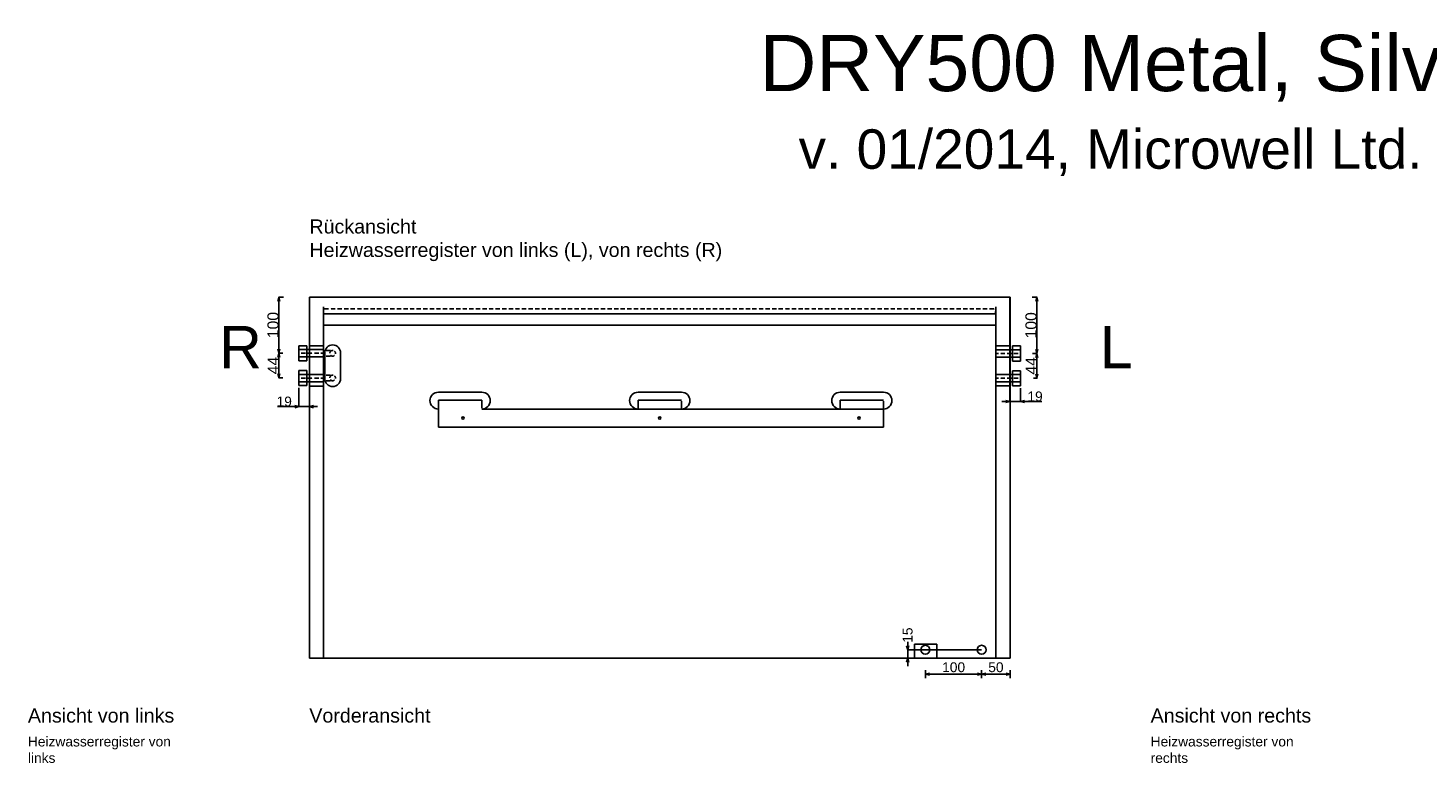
# Model space of a CAD drawing. Extents: x -655 to 3485, y -653 to 2062.
# Tile 5 of 6: x -500 to 1988, y 756 to 2062. Entities that reach past the tile are written whole.
import ezdxf

# ---------------------------------------------------------------- set-up
doc = ezdxf.new("R2010")
doc.units = 0
doc.header["$MEASUREMENT"] = 0
doc.linetypes.add('Achse', pattern=[11.5, 0, -4, 7.5, 0])
doc.linetypes.add('Hidden Line', pattern=[19.5611, 14.1111, -5.45])
for name, color, linetype in [('Desky', 7, 'Continuous'), ('Kóty délkové', 7, 'Continuous'), ('Nábytek a zařízení', 7, 'Continuous'), ('Oblouky a kružnice', 7, 'Continuous'), ('Střechy', 7, 'Continuous'), ('Textové bloky', 7, 'Continuous'), ('Zdi', 7, 'Continuous'), ('Čáry', 7, 'Continuous')]:
    doc.layers.add(name, color=color, linetype=linetype)
doc.styles.add('GENERATED_STYLE_1', font='ARIAL.ttf')
doc.dimstyles.new('Dimstyle_4D6', dxfattribs={"dimtxt": 17.5, "dimasz": 7.125, "dimexe": 0.18, "dimexo": 0, "dimgap": 0.09, "dimtad": 1, "dimdec": 0, "dimzin": 0, "dimdsep": 46, "dimtxsty": 'GENERATED_STYLE_1', "dimblk": 'ARROWHEAD_3', "dimblk1": 'ARROWHEAD_3', "dimblk2": 'ARROWHEAD_3', "dimcen": 0.09, "dimclrd": 7, "dimclre": 7, "dimclrt": 7, "dimazin": 0, "dimtfac": 1, "dimtdec": 4, "dimtmove": 0, "dimatfit": 0, "dimfxl": 1, "dimtolj": 1, "dimtzin": 0, "dimarcsym": 0})
doc.dimstyles.new('Dimstyle_611', dxfattribs={"dimtxt": 17.5, "dimasz": 7.125, "dimexe": 0.18, "dimexo": 0, "dimgap": 0.09, "dimtad": 1, "dimdec": 0, "dimzin": 0, "dimdsep": 46, "dimtxsty": 'GENERATED_STYLE_1', "dimblk": 'ARROWHEAD_3', "dimblk1": 'ARROWHEAD_3', "dimblk2": 'ARROWHEAD_3', "dimcen": 0.09, "dimclrd": 7, "dimclre": 7, "dimclrt": 7, "dimazin": 0, "dimtfac": 1, "dimtdec": 4, "dimtmove": 0, "dimatfit": 0, "dimfxl": 1, "dimtolj": 1, "dimtzin": 0, "dimarcsym": 0})
doc.dimstyles.new('Peter', dxfattribs={"dimtxt": 20, "dimasz": 7.125, "dimexe": 0.18, "dimexo": 0, "dimgap": 0.09, "dimtad": 1, "dimdec": 0, "dimzin": 0, "dimdsep": 46, "dimtxsty": 'GENERATED_STYLE_1', "dimblk": 'ARROWHEAD_3', "dimblk1": 'ARROWHEAD_3', "dimblk2": 'ARROWHEAD_3', "dimcen": 0.09, "dimclrd": 7, "dimclre": 7, "dimclrt": 7, "dimazin": 0, "dimtfac": 1, "dimtdec": 4, "dimtmove": 0, "dimatfit": 0, "dimfxl": 1, "dimtolj": 1, "dimtzin": 0, "dimarcsym": 0})

# ---------------------------------------------------------------- blocks, each defined once
blk = doc.blocks.new('ARROWHEAD_3')
at = {"color": 0, "linetype": 'Continuous'}
blk.add_line((0, 0), (-1, 0), dxfattribs=at)
blk.add_lwpolyline([(-1, 0.2679), (0, 0), (-1, -0.2679)], dxfattribs=at)
blk = doc.blocks.new('*D8')
at = {"layer": 'Defpoints', "color": 0}
for p in [(1063.1, 957), (1194.5, 957), (1245, 942)]:
    blk.add_point(p, dxfattribs=at)
at = {"layer": 'Kóty délkové', "color": 7, "linetype": 'Continuous', "lineweight": -2}
for p, q in [((1063.1, 964.1), (1063.1, 971.2)), ((1194.5, 957), (1062.9, 957)), ((1063.1, 942), (1063.1, 957)), ((1245, 942), (1062.9, 942)), ((1063.1, 942), (1063.1, 927.7))]:
    blk.add_line(p, q, dxfattribs=at)
at = {"layer": 'Kóty délkové', "color": 7, "lineweight": -2, "xscale": 7.124999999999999, "yscale": 7.124999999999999, "zscale": 7.124999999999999}
for p, rotation in [((1063.1, 957), 270), ((1063.1, 942), 90)]:
    blk.add_blockref('ARROWHEAD_3', p, dxfattribs=dict(at, rotation=rotation))
at = {"layer": 'Kóty délkové', "color": 7, "linetype": 'Continuous', "insert": (1063.1, 983.1), "char_height": 17.5, "attachment_point": 5, "rotation": 90, "style": 'GENERATED_STYLE_1'}
blk.add_mtext('\\A1;15', dxfattribs=at)
blk = doc.blocks.new('*D10')
at = {"layer": 'Kóty délkové', "color": 7, "linetype": 'Continuous'}
for p, q in [((10507.9, 3814.1), (10407.9, 3814.1)), ((10507.9, 3814.1), (10500.7, 3816)), ((10507.9, 3814.1), (10500.7, 3812.2)), ((10507.9, 3821.1), (10507.9, 3807.1)), ((10507.9, 3814.1), (10515.2, 3816)), ((10558.4, 3814.1), (10507.9, 3814.1)), ((10507.9, 3814.1), (10515.2, 3812.2)), ((10558.4, 3814.1), (10551.2, 3816)), ((10558.4, 3814.1), (10551.2, 3812.2)), ((10558.4, 3821.1), (10558.4, 3807.1))]:
    blk.add_line(p, q, dxfattribs=at)
at = {"layer": 'Kóty délkové', "color": 7, "style": 'GENERATED_STYLE_1', "oblique": 0}
blk.add_text('50', height=17.5, dxfattribs=at).set_placement((10519.7, 3817.6))
blk = doc.blocks.new('*D11')
at = {"layer": 'Kóty délkové', "color": 7, "linetype": 'Continuous'}
for p, q in [((10407.9, 3821.1), (10407.9, 3807.1)), ((10407.9, 3814.1), (10415.2, 3816)), ((10507.9, 3814.1), (10407.9, 3814.1)), ((10407.9, 3814.1), (10415.2, 3812.2)), ((10507.9, 3814.1), (10500.7, 3816)), ((10507.9, 3814.1), (10500.7, 3812.2))]:
    blk.add_line(p, q, dxfattribs=at)
at = {"layer": 'Kóty délkové', "color": 7, "style": 'GENERATED_STYLE_1', "oblique": 0}
blk.add_text('100', height=17.5, dxfattribs=at).set_placement((10437.7, 3817.6))
blk = doc.blocks.new('*D189')
at = {"layer": 'Defpoints', "color": 0}
for p in [(-18.7, 1422.6), (0.3, 1422.6), (-18.7, 1389.3)]:
    blk.add_point(p, dxfattribs=at)
at = {"layer": 'Kóty délkové', "color": 7, "linetype": 'Continuous', "lineweight": -2}
for p, q in [((-18.7, 1422.6), (-18.7, 1389.1)), ((0.3, 1422.6), (0.3, 1389.1)), ((-18.7, 1389.3), (-56.6, 1389.3)), ((-18.7, 1389.3), (-33, 1389.3)), ((0.3, 1389.3), (-18.7, 1389.3)), ((0.3, 1389.3), (14.5, 1389.3))]:
    blk.add_line(p, q, dxfattribs=at)
at = {"layer": 'Kóty délkové', "color": 7, "lineweight": -2, "xscale": 7.124999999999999, "yscale": 7.124999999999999, "zscale": 7.124999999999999}
blk.add_blockref('ARROWHEAD_3', (-18.7, 1389.3), dxfattribs=at)
at = {"layer": 'Kóty délkové', "color": 7, "lineweight": -2, "xscale": 7.124999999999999, "yscale": 7.124999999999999, "zscale": 7.124999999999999, "rotation": 180}
blk.add_blockref('ARROWHEAD_3', (0.3, 1389.3), dxfattribs=at)
at = {"layer": 'Kóty délkové', "color": 7, "linetype": 'Continuous', "insert": (-44.8, 1398.3), "char_height": 17.5, "attachment_point": 5, "style": 'GENERATED_STYLE_1'}
blk.add_mtext('\\A1;19', dxfattribs=at)
blk = doc.blocks.new('*D190')
at = {"color": 7, "linetype": 'Continuous', "lineweight": -2}
for p, q in [((-46.1, 1584.1), (-54.4, 1584.1)), ((-54.2, 1491.5), (-54.2, 1577)), ((-47, 1484.4), (-54.4, 1484.4))]:
    blk.add_line(p, q, dxfattribs=at)
at = {"layer": 'Defpoints', "color": 0}
for p in [(-54.2, 1584.1), (-46.1, 1584.1), (-47, 1484.4)]:
    blk.add_point(p, dxfattribs=at)
at = {"color": 7, "lineweight": -2, "xscale": 7.124999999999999, "yscale": 7.124999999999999, "zscale": 7.124999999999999}
for p, rotation in [((-54.2, 1584.1), 90), ((-54.2, 1484.4), 270)]:
    blk.add_blockref('ARROWHEAD_3', p, dxfattribs=dict(at, rotation=rotation))
at = {"color": 7, "linetype": 'Continuous', "lineweight": 0, "insert": (-64.5, 1534.3), "char_height": 20, "attachment_point": 5, "rotation": 90, "style": 'GENERATED_STYLE_1'}
blk.add_mtext('\\A1;100', dxfattribs=at)
blk = doc.blocks.new('*D191')
at = {"color": 7, "linetype": 'Continuous', "lineweight": -2}
for p, q in [((-47, 1484.4), (-54.4, 1484.4)), ((-54.2, 1447.4), (-54.2, 1477.3)), ((-47.1, 1440.3), (-54.4, 1440.3))]:
    blk.add_line(p, q, dxfattribs=at)
at = {"layer": 'Defpoints', "color": 0}
for p in [(-54.2, 1484.4), (-47, 1484.4), (-47.1, 1440.3)]:
    blk.add_point(p, dxfattribs=at)
at = {"color": 7, "lineweight": -2, "xscale": 7.124999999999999, "yscale": 7.124999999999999, "zscale": 7.124999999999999}
for p, rotation in [((-54.2, 1484.4), 90), ((-54.2, 1440.3), 270)]:
    blk.add_blockref('ARROWHEAD_3', p, dxfattribs=dict(at, rotation=rotation))
at = {"color": 7, "linetype": 'Continuous', "lineweight": 0, "insert": (-64.3, 1462.4), "char_height": 20, "attachment_point": 5, "rotation": 90, "style": 'GENERATED_STYLE_1'}
blk.add_mtext('\\A1;44', dxfattribs=at)
blk = doc.blocks.new('*D196')
at = {"layer": 'Defpoints', "color": 0}
for p in [(1244.4, 1583.7), (1263.4, 1422.2), (1244.4, 1398.4)]:
    blk.add_point(p, dxfattribs=at)
at = {"layer": 'Kóty délkové', "color": 7, "linetype": 'Continuous', "lineweight": -2}
for p, q in [((1244.4, 1583.7), (1244.4, 1398.2)), ((1263.4, 1422.2), (1263.4, 1398.2)), ((1244.4, 1398.4), (1230.1, 1398.4)), ((1263.4, 1398.4), (1244.4, 1398.4)), ((1263.4, 1398.4), (1301.2, 1398.4)), ((1263.4, 1398.4), (1277.6, 1398.4))]:
    blk.add_line(p, q, dxfattribs=at)
at = {"layer": 'Kóty délkové', "color": 7, "lineweight": -2, "xscale": 7.124999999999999, "yscale": 7.124999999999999, "zscale": 7.124999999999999}
blk.add_blockref('ARROWHEAD_3', (1244.4, 1398.4), dxfattribs=at)
at = {"layer": 'Kóty délkové', "color": 7, "lineweight": -2, "xscale": 7.124999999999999, "yscale": 7.124999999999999, "zscale": 7.124999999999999, "rotation": 180}
blk.add_blockref('ARROWHEAD_3', (1263.4, 1398.4), dxfattribs=at)
at = {"layer": 'Kóty délkové', "color": 7, "linetype": 'Continuous', "insert": (1289.4, 1407.4), "char_height": 17.5, "attachment_point": 5, "style": 'GENERATED_STYLE_1'}
blk.add_mtext('\\A1;19', dxfattribs=at)
blk = doc.blocks.new('*D197')
at = {"color": 7, "linetype": 'Continuous', "lineweight": -2}
for p, q in [((1284.3, 1583.7), (1292.9, 1583.7)), ((1292.7, 1491.2), (1292.7, 1576.6)), ((1284.6, 1484), (1292.9, 1484))]:
    blk.add_line(p, q, dxfattribs=at)
at = {"layer": 'Defpoints', "color": 0}
for p in [(1284.3, 1583.7), (1292.7, 1583.7), (1284.6, 1484)]:
    blk.add_point(p, dxfattribs=at)
at = {"color": 7, "lineweight": -2, "xscale": 7.124999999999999, "yscale": 7.124999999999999, "zscale": 7.124999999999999}
for p, rotation in [((1292.7, 1583.7), 90), ((1292.7, 1484), 270)]:
    blk.add_blockref('ARROWHEAD_3', p, dxfattribs=dict(at, rotation=rotation))
at = {"color": 7, "linetype": 'Continuous', "lineweight": 0, "insert": (1282.4, 1533.9), "char_height": 20, "attachment_point": 5, "rotation": 90, "style": 'GENERATED_STYLE_1'}
blk.add_mtext('\\A1;100', dxfattribs=at)
blk = doc.blocks.new('*D198')
at = {"color": 7, "linetype": 'Continuous', "lineweight": -2}
for p, q in [((1292.9, 1484), (1292.5, 1484)), ((1292.7, 1446.9), (1292.7, 1476.9)), ((1286.4, 1439.7), (1292.9, 1439.7))]:
    blk.add_line(p, q, dxfattribs=at)
at = {"layer": 'Defpoints', "color": 0}
for p in [(1292.7, 1484), (1292.9, 1484), (1286.4, 1439.7)]:
    blk.add_point(p, dxfattribs=at)
at = {"color": 7, "lineweight": -2, "xscale": 7.124999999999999, "yscale": 7.124999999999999, "zscale": 7.124999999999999}
for p, rotation in [((1292.7, 1484), 90), ((1292.7, 1439.7), 270)]:
    blk.add_blockref('ARROWHEAD_3', p, dxfattribs=dict(at, rotation=rotation))
at = {"color": 7, "linetype": 'Continuous', "lineweight": 0, "insert": (1282.6, 1461.9), "char_height": 20, "attachment_point": 5, "rotation": 90, "style": 'GENERATED_STYLE_1'}
blk.add_mtext('\\A1;44', dxfattribs=at)
blk = doc.blocks.new('DIM_4', base_point=(10507.9, 3814.1))
at = {"layer": 'Kóty délkové', "color": 7, "linetype": 'Continuous'}
dim = blk.add_linear_dim(base=(10507.9329, 3814.0913), p1=(10558.4076, 3842.2986), p2=(10507.9329, 3857.2986), angle=180, dimstyle='Dimstyle_611', dxfattribs=at)
dim.commit()
dim.dimension.update_dxf_attribs({"geometry": '*D10', "text_midpoint": (10526.4202, 3826.3413)})
dim = blk.add_aligned_dim(p1=(10507.9, 3857.3), p2=(10407.9, 3857.3), distance=43.2, dimstyle='Dimstyle_611', dxfattribs=at)
dim.commit()
dim.dimension.update_dxf_attribs({"geometry": '*D11', "text_midpoint": (10444.4, 3826.3)})

msp = doc.modelspace()

# ---------------------------------------------------------------- linework, layer by layer
at = {"layer": 'Desky', "color": 7, "linetype": 'Continuous'}
for p, q in [((1240, 1584), (470, 1584)), ((1220, 1554), (25, 1554)), ((1220, 1534), (490, 1534)), ((0, 957), (0, 962)), ((1245, 957), (1245, 962))]:
    msp.add_line(p, q, dxfattribs=at)
at = {"layer": 'Desky', "color": 7, "linetype": 'Achse'}
msp.add_line((1220, 1563), (25, 1563), dxfattribs=at)
at = {"layer": 'Nábytek a zařízení', "color": 7, "linetype": 'Continuous'}
for p, q in [((1070.4, 942), (1070, 942)), ((1071.5, 942), (1070.4, 942)), ((1073.4, 942), (1071.5, 942)), ((1075.9, 942), (1073.4, 942)), ((1078.9, 942), (1075.9, 942)), ((1082.5, 942), (1078.9, 942)), ((1086.5, 942), (1082.5, 942)), ((1090.7, 942), (1086.5, 942)), ((1095, 942), (1090.7, 942)), ((1099.3, 942), (1095, 942)), ((1103.6, 942), (1099.3, 942)), ((1107.5, 942), (1103.6, 942)), ((1111.1, 942), (1107.5, 942)), ((1114.2, 942), (1111.1, 942)), ((1116.7, 942), (1114.2, 942)), ((1118.5, 942), (1116.7, 942)), ((1119.6, 942), (1118.5, 942)), ((1120, 942), (1119.6, 942))]:
    msp.add_line(p, q, dxfattribs=at)
at = {"layer": 'Oblouky a kružnice', "color": 1, "linetype": 'Achse'}
for centre in [(41.3, 1484.1), (41.3, 1440.3)]:
    msp.add_circle(centre, 5, dxfattribs=at)
at = {"layer": 'Oblouky a kružnice', "color": 7, "linetype": 'Continuous'}
for centre, radius in [((272.7, 1369), 2), ((622.5, 1369), 2), ((976.7, 1369), 2), ((1094.5, 957), 8), ((1194.5, 957), 8)]:
    msp.add_circle(centre, radius, dxfattribs=at)
for centre, radius, start, end in [((41.3, 1485.1), 14, 0, 180), ((41.3, 1439.1), 14, 180, 0), ((229.2, 1400), 15, 90, 270), ((306.2, 1400), 15, 270, 90), ((584, 1400), 15, 90, 270), ((661, 1400), 15, 270, 90), ((943.2, 1400), 15, 90, 270), ((1020.2, 1400), 15, 270, 90)]:
    msp.add_arc(centre, radius, start, end, dxfattribs=at)
at = {"layer": 'Střechy', "color": 7, "linetype": 'Continuous'}
for p, q in [((0, 1584), (1245, 1584)), ((1244.4, 1583.7), (1244.4, 1516.7)), ((1245, 1584), (1245, 1504)), ((0, 1496.9), (0, 1504)), ((0.3, 1510.1), (0.3, 1517.1)), ((1244.4, 1509.6), (1244.4, 1516.7)), ((1244.4, 1509.6), (1244.4, 1516.7))]:
    msp.add_line(p, q, dxfattribs=at)
at = {"layer": 'Zdi', "color": 7, "linetype": 'Continuous'}
for p, q in [((0, 1022), (0, 1584)), ((0, 1584), (5, 1584)), ((0.3, 1584.1), (5.3, 1584.1)), ((490, 1584), (1220, 1584)), ((1239.4, 1583.7), (1244.4, 1583.7)), ((1240, 1584), (1245, 1584)), ((25, 942), (25, 1567)), ((1220, 1567), (1220, 942)), ((25, 1534), (1220, 1534)), ((0, 962), (0, 1509.9)), ((1245, 1517), (1245, 1022)), ((1245, 962), (1245, 1509.9)), ((0, 957), (0, 1017)), ((1245, 1017), (1245, 957)), ((0, 957), (0, 942)), ((1245, 957), (1245, 942)), ((25, 942), (0, 942)), ((1070, 942), (25, 942)), ((1220, 942), (1120, 942)), ((1245, 942), (1220, 942))]:
    msp.add_line(p, q, dxfattribs=at)
at = {"layer": 'Čáry', "color": 7, "linetype": 'Achse'}
for p, q in [((25, 1563), (25, 1554)), ((25.3, 1563.1), (25.3, 1554.1)), ((1219.4, 1562.7), (1219.4, 1553.7)), ((1220, 1563), (1220, 1554))]:
    msp.add_line(p, q, dxfattribs=at)
at = {"layer": 'Čáry', "color": 1, "linetype": 'Continuous'}
for p, q in [((-18.7, 1470.6), (-18.7, 1497.6)), ((-18.7, 1497.6), (-4.7, 1497.6)), ((-4.7, 1497.6), (-4.7, 1470.6)), ((1263.4, 1497.2), (1249.4, 1497.2)), ((1249.4, 1497.2), (1249.4, 1470.2)), ((1263.4, 1470.2), (1263.4, 1497.2)), ((-18.7, 1490.6), (25.3, 1490.6)), ((-18.7, 1477.6), (25.3, 1477.6)), ((-18.7, 1470.6), (-4.7, 1470.6)), ((1263.4, 1490.2), (1219.4, 1490.2)), ((1263.4, 1477.2), (1219.4, 1477.2)), ((1263.4, 1470.2), (1249.4, 1470.2)), ((-18.7, 1426.6), (-18.7, 1453.6)), ((-18.7, 1453.6), (-4.7, 1453.6)), ((-18.7, 1446.6), (25.3, 1446.6)), ((-4.7, 1453.6), (-4.7, 1426.6)), ((1263.4, 1446.2), (1219.4, 1446.2)), ((1263.4, 1453.2), (1249.4, 1453.2)), ((1249.4, 1453.2), (1249.4, 1426.2)), ((1263.4, 1426.2), (1263.4, 1453.2)), ((-18.7, 1433.6), (25.3, 1433.6)), ((-18.7, 1426.6), (-4.7, 1426.6)), ((1263.4, 1433.2), (1219.4, 1433.2)), ((1263.4, 1426.2), (1249.4, 1426.2))]:
    msp.add_line(p, q, dxfattribs=at)
at = {"layer": 'Čáry', "color": 7, "linetype": 'Continuous'}
for p, q in [((25.3, 1497.6), (0.3, 1497.6)), ((1219.4, 1497.2), (1244.4, 1497.2)), ((27.3, 1439.1), (27.3, 1485.1)), ((55.3, 1439.1), (55.3, 1485.1)), ((25.3, 1425.6), (0.3, 1425.6)), ((1219.4, 1426.2), (1244.4, 1426.2)), ((229.2, 1415), (306.3, 1415)), ((229.2, 1401), (306.2, 1401)), ((229.2, 1353), (229.2, 1401)), ((584, 1415), (661.1, 1415)), ((661, 1401), (584, 1401)), ((943.2, 1415), (1020.3, 1415)), ((1020.2, 1401), (943.2, 1401)), ((1020.2, 1385), (306.2, 1385)), ((1020.2, 1353), (1020.2, 1385)), ((1020.2, 1353), (229.2, 1353)), ((1075, 942), (1075, 967)), ((1115, 967), (1075, 967)), ((1115, 942), (1115, 967))]:
    msp.add_line(p, q, dxfattribs=at)
at = {"layer": 'Čáry', "color": 1, "linetype": 'Achse'}
for p, q in [((-18.7, 1484.1), (25.3, 1484.1)), ((41.3, 1489.1), (25.3, 1489.1)), ((41.3, 1479.1), (25.3, 1479.1)), ((1263.4, 1483.7), (1219.4, 1483.7)), ((41.3, 1445.3), (25.3, 1445.3)), ((-18.7, 1440.1), (25.3, 1440.1)), ((41.3, 1435.3), (25.3, 1435.3)), ((1263.4, 1439.7), (1219.4, 1439.7))]:
    msp.add_line(p, q, dxfattribs=at)
at = {"layer": 'Čáry', "color": 7, "linetype": 'Hidden Line'}
for p, q in [((306.2, 1401), (306.2, 1385)), ((584, 1401), (584, 1385)), ((661, 1385), (661, 1401)), ((943.2, 1401), (943.2, 1385)), ((1020.2, 1385), (1020.2, 1401))]:
    msp.add_line(p, q, dxfattribs=at)

# ---------------------------------------------------------------- block references
at = {"layer": 'Kóty délkové', "color": 7, "linetype": 'Continuous'}
msp.add_blockref('DIM_4', (1194.5, 913.8), dxfattribs=at)

# ---------------------------------------------------------------- texts
at = {"layer": 'Textové bloky', "color": 7, "style": 'GENERATED_STYLE_1'}
for s, insert, char_height, width, attachment_point in [('{DRY500 Metal, Silver}', (1467.5, 1990.9), 100, 4039.113, 5), ('{v. 01/2014, Microwell Ltd.}', (1423.5, 1840.7), 70, 3946.937, 5), ('{Rückansicht\\PHeizwasserregister von links (L), von rechts (R)}', (0, 1722.1), 25, 1107.706, 1), ('{\\C1;R}', (-160.2, 1532.7), 75, 291.06, 1), ('{\\C1;L}', (1404.8, 1532.7), 75, 291.06, 1), ('{Ansicht von links}', (-500.2, 852.7), 25, 436.226, 1), ('{Vorderansicht}', (-0.2, 852.7), 25, 291.06, 1), ('{Ansicht von rechts}', (1494.8, 852.7), 25, 470.248, 1), ('{Heizwasserregister von links}', (-500.2, 802.7), 17.5, 255.516, 1), ('{Heizwasserregister von rechts}', (1494.8, 802.7), 17.5, 255.516, 1)]:
    msp.add_mtext(s, dxfattribs=dict(at, insert=insert, char_height=char_height, width=width, attachment_point=attachment_point))

# ---------------------------------------------------------------- dimensions: what is measured, and where the dimension line sits
at = {"linetype": 'Continuous', "lineweight": 0}
for base, p1, p2, picture, middle in [((-54.2, 1584.1), (-47, 1484.4), (-46.1, 1584.1), '*D190', (-64.5, 1534.3)), ((1292.7, 1583.7), (1284.6, 1484), (1284.3, 1583.7), '*D197', (1282.4, 1533.9)), ((-54.2, 1484.4), (-47.1, 1440.3), (-47, 1484.4), '*D191', (-64.3, 1462.4)), ((1292.7, 1484), (1286.4, 1439.7), (1292.9, 1484), '*D198', (1282.6, 1461.9))]:
    dim = msp.add_linear_dim(base=base, p1=p1, p2=p2, angle=90, dimstyle='Peter', dxfattribs=at)
    dim.commit()
    dim.dimension.update_dxf_attribs({"geometry": picture, "text_midpoint": middle})
at = {"layer": 'Kóty délkové', "color": 7, "linetype": 'Continuous'}
for base, p1, p2, picture, middle, dimtype in [((1244.4, 1398.4), (1263.4, 1422.2), (1244.4, 1583.7), '*D196', (1289.4, 1398.4), 160), ((-18.7, 1389.3), (0.3, 1422.6), (-18.7, 1422.6), '*D189', (-44.8, 1389.3), 161)]:
    dim = msp.add_linear_dim(base=base, p1=p1, p2=p2, angle=180, dimstyle='Dimstyle_4D6', dxfattribs=at)
    dim.commit()
    dim.dimension.update_dxf_attribs({"geometry": picture, "text_midpoint": middle, "dimtype": dimtype})
dim = msp.add_linear_dim(base=(1063.1, 957), p1=(1245, 942), p2=(1194.5, 957), angle=90, dimstyle='Dimstyle_611', dxfattribs=at)
dim.commit()
dim.dimension.update_dxf_attribs({"geometry": '*D8', "text_midpoint": (1063.1, 983.1), "text_rotation": 90})

doc.saveas('drawing.dxf')
